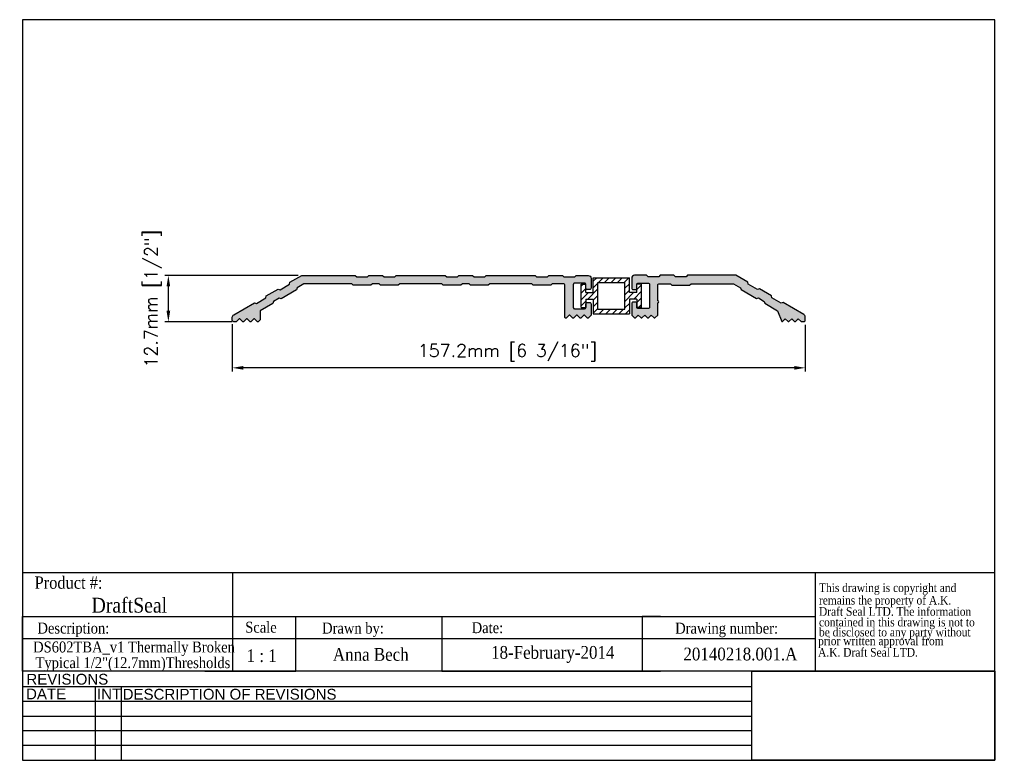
# Model space of a CAD drawing. Header units: millimetres. Extents: x 2361 to 2631, y 15 to 219.
import ezdxf
from ezdxf.enums import TextEntityAlignment as Align

# ---------------------------------------------------------------- set-up
doc = ezdxf.new("R2010")
doc.units = ezdxf.units.MM
doc.header["$MEASUREMENT"] = 0
doc.layers.add('AM_5', color=3, linetype='Continuous', lineweight=25)
doc.layers.add('BORDER', color=7, linetype='Continuous', lineweight=25)
doc.layers.add('Current', color=7, linetype='Continuous')
doc.layers.add('FRAME', color=7, linetype='Continuous')
doc.styles.add('DS GROUP', font='arial.ttf')
doc.styles.get("Standard").update_dxf_attribs({"font": 'ROMANS.SHX'})
doc.styles.add('TAG', font='GARA.TTF')
doc.dimstyles.new('AM_ISO$0', dxfattribs={"dimtxt": 1.5, "dimasz": 1.5, "dimexe": 1, "dimexo": 1, "dimgap": 1.5, "dimtad": 1, "dimdec": 0, "dimdsep": 46, "dimtxsty": 'Standard', "dimcen": 0, "dimclrd": 256, "dimclre": 256, "dimclrt": 2, "dimadec": 0, "dimazin": 2, "dimtp": 0.1, "dimtm": 0.1, "dimtfac": 0.71, "dimtdec": 0, "dimtmove": 0, "dimatfit": 3, "dimfxl": 1, "dimlwd": -1, "dimlwe": -1, "dimarcsym": 1})
picture_1 = doc.add_image_def('image1.bmp', size_in_pixel=(901, 331))

# ---------------------------------------------------------------- blocks, each defined once
blk = doc.blocks.new('A$C08671A0E')
at = {"layer": 'FRAME', "style": 'TAG'}
for s, p in [('This drawing is copyright and', (14.8, -52.3)), ('remains the property of A.K.', (14.8, -101.5)), ('Draft Seal LTD. The information', (14.8, -145.7)), ('contained in this drawing is not to  ', (14.8, -187.4)), ('be disclosed to any party without ', (14.8, -226.7)), (' prior written approval from', (0, -261.2)), (' A.K. Draft Seal LTD.', (0, -306.1))]:
    blk.add_text(s, height=33.819, dxfattribs=at).set_placement(p)
blk = doc.blocks.new('*D465')
at = {"layer": 'AM_5', "linetype": 'ByBlock', "transparency": 16777216}
for p, q in [((2419.58, 135.01), (2419.58, 121.99)), ((2576.78, 134.8), (2576.78, 121.99)), ((2573.78, 122.99), (2422.58, 122.99))]:
    blk.add_line(p, q, dxfattribs=at)
at = {"layer": 'AM_5', "transparency": 16777216}
for points in [[(2422.58, 123.49), (2422.58, 122.49), (2419.58, 122.99)], [(2573.78, 123.49), (2573.78, 122.49), (2576.78, 122.99)]]:
    blk.add_solid(points, dxfattribs=at)
at = {"layer": 'Defpoints', "color": 0, "transparency": 16777216}
for p in [(2419.58, 136.01), (2576.78, 135.8), (2419.58, 122.99)]:
    blk.add_point(p, dxfattribs=at)
at = {"layer": 'AM_5', "color": 7, "transparency": 16777216, "insert": (2495.08, 127.15), "char_height": 3.5, "attachment_point": 5}
blk.add_mtext('157.2mm [6 3/16"]', dxfattribs=at)
blk = doc.blocks.new('*D466')
at = {"layer": 'AM_5', "linetype": 'ByBlock', "transparency": 16777216}
for p, q in [((2437.63, 148.33), (2401.04, 148.33)), ((2402.04, 138.63), (2402.04, 145.33)), ((2419.57, 135.63), (2401.04, 135.63))]:
    blk.add_line(p, q, dxfattribs=at)
at = {"layer": 'AM_5', "transparency": 16777216}
for points in [[(2401.54, 145.33), (2402.54, 145.33), (2402.04, 148.33)], [(2401.54, 138.63), (2402.54, 138.63), (2402.04, 135.63)]]:
    blk.add_solid(points, dxfattribs=at)
at = {"layer": 'Defpoints', "color": 0, "transparency": 16777216}
for p in [(2402.04, 148.33), (2438.63, 148.33), (2420.57, 135.63)]:
    blk.add_point(p, dxfattribs=at)
at = {"layer": 'AM_5', "color": 7, "transparency": 16777216, "insert": (2397.87, 141.98), "char_height": 3.5, "attachment_point": 5, "rotation": 90}
blk.add_mtext('12.7mm [1/2"]', dxfattribs=at)

msp = doc.modelspace()

# ---------------------------------------------------------------- hatches: boundary and pattern name
h = msp.add_hatch(color=256)
edge = h.paths.add_edge_path()
edge.add_line((2506.97, 145.63), (2502.12, 145.63))
edge.add_line((2502.12, 145.63), (2501.72, 146.03))
edge.add_line((2501.72, 146.03), (2490.2, 146.03))
edge.add_line((2490.2, 146.03), (2489.8, 145.63))
edge.add_line((2489.8, 145.63), (2484.95, 145.63))
edge.add_line((2484.95, 145.63), (2484.55, 146.03))
edge.add_line((2484.55, 146.03), (2482.7, 146.03))
edge.add_line((2482.7, 146.03), (2482.3, 145.63))
edge.add_line((2482.3, 145.63), (2477.45, 145.63))
edge.add_line((2477.45, 145.63), (2477.05, 146.03))
edge.add_line((2477.05, 146.03), (2465.53, 146.03))
edge.add_line((2465.53, 146.03), (2465.13, 145.63))
edge.add_line((2465.13, 145.63), (2460.28, 145.63))
edge.add_line((2460.28, 145.63), (2459.88, 146.03))
edge.add_line((2459.88, 146.03), (2458.03, 146.03))
edge.add_line((2458.03, 146.03), (2457.63, 145.63))
edge.add_line((2457.63, 145.63), (2452.78, 145.63))
edge.add_line((2452.78, 145.63), (2452.38, 146.03))
edge.add_line((2452.38, 146.03), (2439.25, 146.03))
edge.add_line((2439.25, 146.03), (2437.36, 144.94))
edge.add_line((2437.36, 144.94), (2437.22, 144.39))
edge.add_line((2437.22, 144.39), (2433.01, 141.96))
edge.add_line((2433.01, 141.96), (2432.46, 142.11))
edge.add_line((2432.46, 142.11), (2430.87, 141.19))
edge.add_line((2430.87, 141.19), (2430.72, 140.64))
edge.add_line((2430.72, 140.64), (2427.19, 138.61))
edge.add_line((2427.19, 138.61), (2427.19, 136.16))
edge.add_line((2427.19, 136.16), (2426.73, 135.7))
edge.add_arc((2426.55, 135.88), 0.25, 225, 315, ccw=False)
edge.add_line((2426.38, 135.7), (2425.73, 136.35))
edge.add_arc((2425.56, 136.17), 0.25, 45, 135)
edge.add_line((2425.38, 136.35), (2424.74, 135.7))
edge.add_arc((2424.56, 135.88), 0.25, 225, 315, ccw=False)
edge.add_line((2424.38, 135.7), (2423.74, 136.35))
edge.add_arc((2423.56, 136.17), 0.25, 45, 135)
edge.add_line((2423.39, 136.35), (2422.74, 135.7))
edge.add_arc((2422.57, 135.88), 0.25, 225, 315, ccw=False)
edge.add_line((2422.39, 135.7), (2421.75, 136.35))
edge.add_arc((2421.57, 136.17), 0.25, 45, 135)
edge.add_line((2421.39, 136.35), (2420.75, 135.7))
edge.add_arc((2420.57, 135.88), 0.25, 270, 315, ccw=False)
edge.add_line((2420.57, 135.63), (2419.96, 135.63))
edge.add_arc((2419.96, 136.01), 0.38, 180, 270, ccw=False)
edge.add_line((2419.58, 136.01), (2419.58, 136.87))
edge.add_arc((2420.38, 136.87), 0.8, 120.0005, 180, ccw=False)
edge.add_line((2419.98, 137.56), (2425.64, 140.83))
edge.add_line((2425.64, 140.83), (2426.19, 140.68))
edge.add_line((2426.19, 140.68), (2428.75, 142.16))
edge.add_line((2428.75, 142.16), (2428.89, 142.7))
edge.add_line((2428.89, 142.7), (2432.14, 144.58))
edge.add_line((2432.14, 144.58), (2432.69, 144.43))
edge.add_line((2432.69, 144.43), (2435.24, 145.91))
edge.add_line((2435.24, 145.91), (2435.39, 146.45))
edge.add_line((2435.39, 146.45), (2438.63, 148.33))
edge.add_line((2438.63, 148.33), (2453.33, 148.33))
edge.add_line((2453.33, 148.33), (2453.73, 147.93))
edge.add_line((2453.73, 147.93), (2456.68, 147.93))
edge.add_line((2456.68, 147.93), (2457.08, 148.33))
edge.add_line((2457.08, 148.33), (2460.83, 148.33))
edge.add_line((2460.83, 148.33), (2461.23, 147.93))
edge.add_line((2461.23, 147.93), (2464.18, 147.93))
edge.add_line((2464.18, 147.93), (2464.58, 148.33))
edge.add_line((2464.58, 148.33), (2478, 148.33))
edge.add_line((2478, 148.33), (2478.4, 147.93))
edge.add_line((2478.4, 147.93), (2481.35, 147.93))
edge.add_line((2481.35, 147.93), (2481.75, 148.33))
edge.add_line((2481.75, 148.33), (2485.5, 148.33))
edge.add_line((2485.5, 148.33), (2485.9, 147.93))
edge.add_line((2485.9, 147.93), (2488.85, 147.93))
edge.add_line((2488.85, 147.93), (2489.25, 148.33))
edge.add_line((2489.25, 148.33), (2502.67, 148.33))
edge.add_line((2502.67, 148.33), (2503.07, 147.93))
edge.add_line((2503.07, 147.93), (2506.02, 147.93))
edge.add_line((2506.02, 147.93), (2506.42, 148.33))
edge.add_line((2506.42, 148.33), (2510.17, 148.33))
edge.add_line((2510.17, 148.33), (2510.57, 147.93))
edge.add_line((2510.57, 147.93), (2513.52, 147.93))
edge.add_line((2513.52, 147.93), (2513.92, 148.33))
edge.add_line((2513.92, 148.33), (2517.2, 148.33))
edge.add_arc((2517.2, 147.53), 0.8, 0, 90, ccw=False)
edge.add_line((2518, 147.53), (2518, 144.83))
edge.add_arc((2517.62, 144.83), 0.38, 270, 360, ccw=False)
edge.add_line((2517.62, 144.45), (2516.98, 144.45))
edge.add_arc((2516.98, 144.83), 0.38, 180, 270, ccw=False)
edge.add_line((2516.6, 144.83), (2516.6, 145.82))
edge.add_arc((2516.22, 145.82), 0.38, 360, 450)
edge.add_line((2516.22, 146.2), (2513.5, 146.2))
edge.add_arc((2513.5, 145.82), 0.38, 90, 180)
edge.add_line((2513.12, 145.82), (2513.12, 139.58))
edge.add_arc((2513.5, 139.58), 0.38, 180, 270)
edge.add_line((2513.5, 139.2), (2516.22, 139.2))
edge.add_arc((2516.22, 139.58), 0.38, 270, 360)
edge.add_line((2516.6, 139.58), (2516.6, 140.57))
edge.add_arc((2516.98, 140.57), 0.38, 90, 180, ccw=False)
edge.add_line((2516.98, 140.95), (2517.62, 140.95))
edge.add_arc((2517.62, 140.57), 0.38, 0, 90, ccw=False)
edge.add_line((2518, 140.57), (2518, 137.42))
edge.add_line((2518, 137.42), (2517.29, 136.7))
edge.add_arc((2517.11, 136.88), 0.25, 225, 315, ccw=False)
edge.add_line((2516.93, 136.7), (2516.29, 137.35))
edge.add_arc((2516.11, 137.17), 0.25, 45, 135)
edge.add_line((2515.93, 137.35), (2515.29, 136.7))
edge.add_arc((2515.11, 136.88), 0.25, 225, 315, ccw=False)
edge.add_line((2514.94, 136.7), (2514.29, 137.35))
edge.add_arc((2514.12, 137.17), 0.25, 45, 135)
edge.add_line((2513.94, 137.35), (2513.3, 136.7))
edge.add_arc((2513.12, 136.88), 0.25, 225, 315, ccw=False)
edge.add_line((2512.94, 136.7), (2512.3, 137.35))
edge.add_arc((2512.12, 137.17), 0.25, 45, 135)
edge.add_line((2511.95, 137.35), (2511.3, 136.7))
edge.add_arc((2511.13, 136.88), 0.25, 225, 315, ccw=False)
edge.add_line((2510.95, 136.7), (2510.82, 136.83))
edge.add_line((2510.82, 136.83), (2510.82, 145.65))
edge.add_arc((2510.44, 145.65), 0.38, 360, 450)
edge.add_line((2510.44, 146.03), (2507.37, 146.03))
edge.add_line((2507.37, 146.03), (2506.97, 145.63))
h = msp.add_hatch(color=256)
edge = h.paths.add_edge_path()
edge.add_line((2540.73, 148.33), (2536.98, 148.33))
edge.add_line((2536.98, 148.33), (2536.58, 147.93))
edge.add_line((2536.58, 147.93), (2533.63, 147.93))
edge.add_line((2533.63, 147.93), (2533.23, 148.33))
edge.add_line((2533.23, 148.33), (2529.96, 148.33))
edge.add_arc((2529.96, 147.53), 0.8, 90, 180)
edge.add_line((2529.16, 147.53), (2529.16, 144.85))
edge.add_arc((2529.56, 144.85), 0.4, 180, 270)
edge.add_line((2529.56, 144.45), (2530.16, 144.45))
edge.add_arc((2530.16, 144.85), 0.4, 270, 360)
edge.add_line((2530.56, 144.85), (2530.56, 145.8))
edge.add_arc((2530.96, 145.8), 0.4, 90, 180, ccw=False)
edge.add_line((2530.96, 146.2), (2533.63, 146.2))
edge.add_arc((2533.63, 145.8), 0.4, 0, 90, ccw=False)
edge.add_line((2534.03, 145.8), (2534.03, 139.6))
edge.add_arc((2533.63, 139.6), 0.4, 270, 360, ccw=False)
edge.add_line((2533.63, 139.2), (2530.96, 139.2))
edge.add_arc((2530.96, 139.6), 0.4, 180, 270, ccw=False)
edge.add_line((2530.56, 139.6), (2530.56, 140.55))
edge.add_arc((2530.16, 140.55), 0.4, 0, 90)
edge.add_line((2530.16, 140.95), (2529.56, 140.95))
edge.add_arc((2529.56, 140.55), 0.4, 90, 180)
edge.add_line((2529.16, 140.55), (2529.16, 137.42))
edge.add_line((2529.16, 137.42), (2529.95, 136.63))
edge.add_line((2529.95, 136.63), (2530.16, 136.63))
edge.add_line((2530.16, 136.63), (2530.95, 137.42))
edge.add_line((2530.95, 137.42), (2531.74, 136.63))
edge.add_line((2531.74, 136.63), (2531.95, 136.63))
edge.add_line((2531.95, 136.63), (2532.74, 137.42))
edge.add_line((2532.74, 137.42), (2533.53, 136.63))
edge.add_line((2533.53, 136.63), (2533.74, 136.63))
edge.add_line((2533.74, 136.63), (2534.53, 137.42))
edge.add_line((2534.53, 137.42), (2535.32, 136.63))
edge.add_line((2535.32, 136.63), (2535.54, 136.63))
edge.add_line((2535.54, 136.63), (2536.33, 137.42))
edge.add_line((2536.33, 137.42), (2536.33, 140.81))
edge.add_arc((2536.33, 141.06), 0.25, 270, 450)
edge.add_line((2536.33, 141.31), (2536.33, 145.63))
edge.add_arc((2536.73, 145.63), 0.4, 90, 180, ccw=False)
edge.add_line((2536.73, 146.03), (2539.78, 146.03))
edge.add_line((2539.78, 146.03), (2540.18, 145.63))
edge.add_line((2540.18, 145.63), (2545.03, 145.63))
edge.add_line((2545.03, 145.63), (2545.43, 146.03))
edge.add_line((2545.43, 146.03), (2557.11, 146.03))
edge.add_line((2557.11, 146.03), (2559, 144.94))
edge.add_line((2559, 144.94), (2559.15, 144.4))
edge.add_line((2559.15, 144.4), (2563.35, 141.97))
edge.add_line((2563.35, 141.97), (2563.9, 142.12))
edge.add_line((2563.9, 142.12), (2565.5, 141.19))
edge.add_line((2565.5, 141.19), (2565.65, 140.65))
edge.add_line((2565.65, 140.65), (2569.17, 138.61))
edge.add_line((2569.17, 138.61), (2570.33, 135.63))
edge.add_line((2570.33, 135.63), (2570.49, 135.63))
edge.add_line((2570.49, 135.63), (2571.28, 136.42))
edge.add_line((2571.28, 136.42), (2572.07, 135.63))
edge.add_line((2572.07, 135.63), (2572.28, 135.63))
edge.add_line((2572.28, 135.63), (2573.07, 136.42))
edge.add_line((2573.07, 136.42), (2573.86, 135.63))
edge.add_line((2573.86, 135.63), (2574.07, 135.63))
edge.add_line((2574.07, 135.63), (2574.86, 136.42))
edge.add_line((2574.86, 136.42), (2575.65, 135.63))
edge.add_line((2575.65, 135.63), (2576.38, 135.63))
edge.add_arc((2576.38, 136.03), 0.4, 270, 360)
edge.add_line((2576.78, 136.03), (2576.78, 136.87))
edge.add_arc((2575.98, 136.87), 0.8, 0, 60.0001)
edge.add_line((2576.38, 137.57), (2570.72, 140.83))
edge.add_line((2570.72, 140.83), (2570.17, 140.69))
edge.add_line((2570.17, 140.69), (2567.62, 142.16))
edge.add_line((2567.62, 142.16), (2567.47, 142.71))
edge.add_line((2567.47, 142.71), (2564.23, 144.58))
edge.add_line((2564.23, 144.58), (2563.68, 144.44))
edge.add_line((2563.68, 144.44), (2561.12, 145.91))
edge.add_line((2561.12, 145.91), (2560.98, 146.46))
edge.add_line((2560.98, 146.46), (2557.73, 148.33))
edge.add_line((2557.73, 148.33), (2544.48, 148.33))
edge.add_line((2544.48, 148.33), (2544.08, 147.93))
edge.add_line((2544.08, 147.93), (2541.13, 147.93))
edge.add_line((2541.13, 147.93), (2540.73, 148.33))

# ---------------------------------------------------------------- linework, layer by layer
for p, q in [((2515.33, 139.57), (2515.33, 145.92)), ((2515.33, 145.92), (2516.6, 145.92)), ((2515.33, 145.43), (2515.82, 145.92)), ((2516.6, 143.63), (2516.6, 145.92)), ((2518.63, 147.7), (2528.54, 147.7)), ((2518.63, 143.63), (2518.63, 147.7)), ((2518.63, 146.77), (2519.56, 147.7)), ((2518.63, 144.98), (2519.9, 146.25)), ((2519.9, 139.06), (2519.9, 146.43)), ((2519.9, 146.43), (2527.27, 146.43)), ((2520.09, 146.43), (2521.36, 147.7)), ((2521.72, 146.43), (2522.99, 147.7)), ((2523.51, 146.43), (2524.78, 147.7)), ((2525.31, 146.43), (2526.58, 147.7)), ((2527.1, 146.43), (2528.37, 147.7)), ((2527.27, 139.06), (2527.27, 146.43)), ((2527.27, 144.8), (2528.54, 146.07)), ((2528.54, 143.63), (2528.54, 147.7)), ((2530.57, 143.63), (2530.57, 145.92)), ((2531.84, 145.92), (2530.57, 145.92)), ((2531.84, 139.57), (2531.84, 145.92)), ((2515.33, 143.47), (2516.6, 144.74)), ((2515.33, 141.67), (2517.29, 143.63)), ((2516.6, 143.63), (2518.63, 143.63)), ((2517.14, 141.86), (2519.9, 144.62)), ((2527.27, 143), (2528.54, 144.27)), ((2527.27, 141.21), (2529.7, 143.63)), ((2530.57, 143.63), (2528.54, 143.63)), ((2529.72, 141.86), (2531.84, 143.98)), ((2530.57, 144.51), (2531.84, 145.78)), ((2515.33, 140.04), (2516.6, 141.31)), ((2516.6, 141.86), (2518.63, 141.86)), ((2516.6, 141.86), (2516.6, 139.57)), ((2518.63, 141.55), (2519.9, 142.82)), ((2518.63, 141.86), (2518.63, 137.79)), ((2518.63, 139.75), (2519.9, 141.02)), ((2527.27, 139.41), (2528.54, 140.68)), ((2528.54, 141.86), (2528.54, 137.79)), ((2530.57, 141.86), (2528.54, 141.86)), ((2530.57, 140.92), (2531.84, 142.19)), ((2530.57, 141.86), (2530.57, 139.57)), ((2515.33, 139.57), (2516.6, 139.57)), ((2518.63, 137.96), (2519.9, 139.23)), ((2518.63, 137.79), (2528.54, 137.79)), ((2519.9, 139.06), (2527.27, 139.06)), ((2520.26, 137.79), (2521.53, 139.06)), ((2522.06, 137.79), (2523.33, 139.06)), ((2523.86, 137.79), (2525.13, 139.06)), ((2525.65, 137.79), (2526.92, 139.06)), ((2527.45, 137.79), (2528.54, 138.88)), ((2531.84, 139.57), (2530.57, 139.57)), ((2531.02, 139.57), (2531.84, 140.39)), ((2362.06, 66.79), (2579.51, 66.79)), ((2419.68, 66.79), (2419.68, 54.73)), ((2579.51, 66.79), (2579.51, 39.73)), ((2362.06, 39.73), (2362.06, 54.73)), ((2362.06, 54.73), (2579.51, 54.73)), ((2362.06, 54.73), (2362.06, 49.73)), ((2362.06, 54.73), (2362.06, 48.73)), ((2362.06, 54.73), (2412.06, 54.73)), ((2419.68, 54.73), (2419.68, 39.73)), ((2437.06, 39.73), (2437.06, 54.73)), ((2437.06, 54.73), (2477.06, 54.73)), ((2477.06, 54.73), (2477.06, 39.73)), ((2537.06, 54.73), (2532.06, 54.73)), ((2532.06, 54.73), (2532.06, 39.73)), ((2362.06, 48.73), (2362.06, 50.23)), ((2362.06, 48.73), (2579.51, 48.73)), ((2362.06, 39.73), (2362.06, 42.73)), ((2412.06, 39.73), (2437.06, 39.73)), ((2477.06, 39.73), (2537.06, 39.73))]:
    msp.add_line(p, q)
msp.add_lwpolyline([(2506.97, 145.63), (2502.12, 145.63), (2501.72, 146.03), (2490.2, 146.03), (2489.8, 145.63), (2484.95, 145.63), (2484.55, 146.03), (2482.7, 146.03), (2482.3, 145.63), (2477.45, 145.63), (2477.05, 146.03), (2465.53, 146.03), (2465.13, 145.63), (2460.28, 145.63), (2459.88, 146.03), (2458.03, 146.03), (2457.63, 145.63), (2452.78, 145.63), (2452.38, 146.03), (2439.25, 146.03), (2437.36, 144.94), (2437.22, 144.39), (2433.01, 141.96), (2432.46, 142.11), (2430.87, 141.19), (2430.72, 140.64), (2427.19, 138.61), (2427.19, 136.16), (2426.73, 135.7, -0.414214), (2426.38, 135.7), (2425.73, 136.35, 0.414214), (2425.38, 136.35), (2424.74, 135.7, -0.414214), (2424.38, 135.7), (2423.74, 136.35, 0.414214), (2423.39, 136.35), (2422.74, 135.7, -0.414214), (2422.39, 135.7), (2421.75, 136.35, 0.414214), (2421.39, 136.35), (2420.75, 135.7, -0.198912), (2420.57, 135.63), (2419.96, 135.63, -0.414214), (2419.58, 136.01), (2419.58, 136.87, -0.267947), (2419.98, 137.56), (2425.64, 140.83), (2426.19, 140.68), (2428.75, 142.16), (2428.89, 142.7), (2432.14, 144.58), (2432.69, 144.43), (2435.24, 145.91), (2435.39, 146.45), (2438.63, 148.33), (2453.33, 148.33), (2453.73, 147.93), (2456.68, 147.93), (2457.08, 148.33), (2460.83, 148.33), (2461.23, 147.93), (2464.18, 147.93), (2464.58, 148.33), (2478, 148.33), (2478.4, 147.93), (2481.35, 147.93), (2481.75, 148.33), (2485.5, 148.33), (2485.9, 147.93), (2488.85, 147.93), (2489.25, 148.33), (2502.67, 148.33), (2503.07, 147.93), (2506.02, 147.93), (2506.42, 148.33), (2510.17, 148.33), (2510.57, 147.93), (2513.52, 147.93), (2513.92, 148.33), (2517.2, 148.33, -0.414214), (2518, 147.53), (2518, 144.83, -0.414214), (2517.62, 144.45), (2516.98, 144.45, -0.414214), (2516.6, 144.83), (2516.6, 145.82, 0.414214), (2516.22, 146.2), (2513.5, 146.2, 0.414214), (2513.12, 145.82), (2513.12, 139.58, 0.414214), (2513.5, 139.2), (2516.22, 139.2, 0.414214), (2516.6, 139.58), (2516.6, 140.57, -0.414214), (2516.98, 140.95), (2517.62, 140.95, -0.414214), (2518, 140.57), (2518, 137.42), (2517.29, 136.7, -0.414214), (2516.93, 136.7), (2516.29, 137.35, 0.414214), (2515.93, 137.35), (2515.29, 136.7, -0.414214), (2514.94, 136.7), (2514.29, 137.35, 0.414214), (2513.94, 137.35), (2513.3, 136.7, -0.414214), (2512.94, 136.7), (2512.3, 137.35, 0.414214), (2511.95, 137.35), (2511.3, 136.7, -0.414214), (2510.95, 136.7), (2510.82, 136.83), (2510.82, 145.65, 0.414214), (2510.44, 146.03), (2507.37, 146.03)], format="xyb", close=True)
at = {"layer": 'BORDER'}
for p, q in [((2362.06, 218.5), (2362.06, 15.3)), ((2628.76, 218.5), (2362.06, 218.5)), ((2628.76, 15.3), (2628.76, 218.5)), ((2579.51, 66.79), (2628.76, 66.79)), ((2628.76, 39.73), (2362.06, 39.73)), ((2562.14, 35.42), (2362.06, 35.42)), ((2381.93, 35.42), (2381.93, 15.3)), ((2389.14, 35.42), (2389.14, 15.3)), ((2562.14, 31.4), (2362.06, 31.4)), ((2562.14, 27.37), (2362.06, 27.37)), ((2562.14, 23.35), (2362.06, 23.35)), ((2562.14, 19.33), (2362.06, 19.33)), ((2362.06, 15.3), (2628.76, 15.3))]:
    msp.add_line(p, q, dxfattribs=at)
at = {"layer": 'Current'}
for p, q in [((2518.63, 147.7), (2528.54, 147.7)), ((2519.9, 146.43), (2527.27, 146.43)), ((2521.72, 146.43), (2522.99, 147.7)), ((2523.51, 146.43), (2524.78, 147.7)), ((2525.31, 146.43), (2526.58, 147.7)), ((2527.1, 146.43), (2528.37, 147.7)), ((2527.27, 139.06), (2527.27, 146.43)), ((2527.27, 144.8), (2528.54, 146.07)), ((2528.54, 143.63), (2528.54, 147.7)), ((2530.57, 143.63), (2530.57, 145.92)), ((2531.84, 145.92), (2530.57, 145.92)), ((2531.84, 139.57), (2531.84, 145.92)), ((2527.27, 143), (2528.54, 144.27)), ((2527.27, 141.21), (2529.7, 143.63)), ((2530.57, 143.63), (2528.54, 143.63)), ((2529.72, 141.86), (2531.84, 143.98)), ((2530.57, 144.51), (2531.84, 145.78)), ((2527.27, 139.41), (2528.54, 140.68)), ((2528.54, 141.86), (2528.54, 137.79)), ((2530.57, 141.86), (2528.54, 141.86)), ((2530.57, 140.92), (2531.84, 142.19)), ((2530.57, 141.86), (2530.57, 139.57)), ((2518.63, 137.79), (2528.54, 137.79)), ((2519.9, 139.06), (2527.27, 139.06)), ((2522.06, 137.79), (2523.33, 139.06)), ((2523.86, 137.79), (2525.13, 139.06)), ((2525.65, 137.79), (2526.92, 139.06)), ((2527.45, 137.79), (2528.54, 138.88)), ((2531.84, 139.57), (2530.57, 139.57)), ((2531.02, 139.57), (2531.84, 140.39))]:
    msp.add_line(p, q, dxfattribs=at)
msp.add_lwpolyline([(2540.74, 148.37), (2536.99, 148.37), (2536.59, 147.97), (2533.64, 147.97), (2533.24, 148.37), (2529.97, 148.37, 0.414214), (2529.17, 147.57), (2529.17, 144.89, 0.414214), (2529.57, 144.49), (2530.17, 144.49, 0.414214), (2530.57, 144.89), (2530.57, 145.84, -0.414214), (2530.97, 146.24), (2533.64, 146.24, -0.414214), (2534.04, 145.84), (2534.04, 139.64, -0.414214), (2533.64, 139.24), (2530.97, 139.24, -0.414214), (2530.57, 139.64), (2530.57, 140.59, 0.414214), (2530.17, 140.99), (2529.57, 140.99, 0.414214), (2529.17, 140.59), (2529.17, 137.46), (2529.96, 136.67), (2530.17, 136.67), (2530.96, 137.46), (2531.75, 136.67), (2531.96, 136.67), (2532.75, 137.46), (2533.54, 136.67), (2533.75, 136.67), (2534.54, 137.46), (2535.33, 136.67), (2535.55, 136.67), (2536.34, 137.46), (2536.34, 140.85, 1), (2536.34, 141.35), (2536.34, 145.67, -0.414214), (2536.74, 146.07), (2539.79, 146.07), (2540.19, 145.67), (2545.04, 145.67), (2545.44, 146.07), (2557.13, 146.07), (2559.01, 144.98), (2559.16, 144.44), (2563.37, 142.01), (2563.91, 142.16), (2565.51, 141.23), (2565.66, 140.69), (2569.18, 138.65), (2570.34, 135.67), (2570.5, 135.67), (2571.29, 136.46), (2572.08, 135.67), (2572.29, 135.67), (2573.08, 136.46), (2573.87, 135.67), (2574.08, 135.67), (2574.87, 136.46), (2575.66, 135.67), (2576.39, 135.67, 0.414214), (2576.79, 136.07), (2576.79, 136.91, 0.26795), (2576.39, 137.61), (2570.73, 140.87), (2570.19, 140.73), (2567.63, 142.2), (2567.48, 142.75), (2564.24, 144.62), (2563.69, 144.48), (2561.14, 145.95), (2560.99, 146.5), (2557.74, 148.37), (2544.49, 148.37), (2544.09, 147.97), (2541.14, 147.97)], format="xyb", close=True, dxfattribs=at)
at = {"layer": 'FRAME', "color": 1}
for q in [(2562.14, 39.74), (2562.14, 39.73)]:
    msp.add_line((2562.14, 15.3), q, dxfattribs=at)

# ---------------------------------------------------------------- block references
at = {"xscale": 0.06987750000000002, "yscale": 0.06987750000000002, "zscale": 0.06987750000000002}
msp.add_blockref('A$C08671A0E', (2579.51, 65.14), dxfattribs=at)

# ---------------------------------------------------------------- texts
at = {"layer": 'BORDER', "attachment_point": 2, "style": 'DS GROUP'}
for s, width, insert, char_height in [('REVISIONS', 20.3868, (2374.32, 39.03), 2.953), ('DATE', 20.3868, (2368.5, 34.99), 2.953), ('INT', 20.3868, (2385.79, 34.99), 2.953), ('DESCRIPTION OF REVISIONS', 103.8609, (2418.84, 34.91), 2.9531)]:
    msp.add_mtext_dynamic_manual_height_columns(s, width=width, gutter_width=7.5, heights=[0], dxfattribs=dict(at, insert=insert, char_height=char_height))
at = {"layer": 'FRAME', "style": 'TAG'}
for s, height, p in [('Product #:', 3.382, (2374.65, 64.13)), ('DraftSeal', 4.069, (2391.34, 57.98)), ('Description:', 3, (2375.98, 51.11)), ('Drawn by:', 3, (2452.69, 51.18)), ('Date:', 3, (2489.58, 51.66)), ('Drawing number:', 3, (2555.2, 51.15)), ('1 : 1', 3.5, (2427.65, 44)), ('Anna Bech', 3.5, (2457.58, 44.44)), ('18-February-2014', 3.5, (2507.5, 44.44)), ('20140218.001.A', 3.5, (2558.98, 44.45))]:
    msp.add_text(s, height=height, dxfattribs=at).set_placement(p, align=Align.MIDDLE)
msp.add_text('Scale', height=3, dxfattribs=at).set_placement((2423.13, 50.32))
for s, p in [('DS602TBA_v1 Thermally Broken', (2392.62, 44.9)), ('Typical 1/2"(12.7mm)Thresholds', (2392.32, 40.59))]:
    msp.add_text(s, height=3, dxfattribs=at).set_placement(p, align=Align.CENTER)

# ---------------------------------------------------------------- dimensions: what is measured, and where the dimension line sits
at = {"layer": 'AM_5'}
dim = msp.add_linear_dim(base=(2402.04, 148.33), p1=(2420.57, 135.63), p2=(2438.63, 148.33), angle=90, dimstyle='AM_ISO$0', override={"dimtxt": 3.5, "dimasz": 3, "dimdec": 1, "dimpost": '<>mm', "dimclrt": 7}, dxfattribs=at)
dim.commit()
dim.dimension.update_dxf_attribs({"geometry": '*D466', "text_midpoint": (2402.04, 141.98), "dimtype": 160})
dim = msp.add_linear_dim(base=(2419.58, 122.99), p1=(2576.78, 135.8), p2=(2419.58, 136.01), dimstyle='AM_ISO$0', override={"dimtxt": 3.5, "dimasz": 3, "dimdec": 1, "dimpost": '<>mm', "dimclrt": 7}, dxfattribs=at)
dim.commit()
dim.dimension.update_dxf_attribs({"geometry": '*D465', "text_midpoint": (2495.08, 122.99), "dimtype": 160})

# ---------------------------------------------------------------- pictures from other files: only their frames are drawn
image = msp.add_image(picture_1, insert=(2562.14, 15.3), size_in_units=(66.62, 24.47))
image.dxf.flags = 7

doc.saveas('drawing.dxf')
